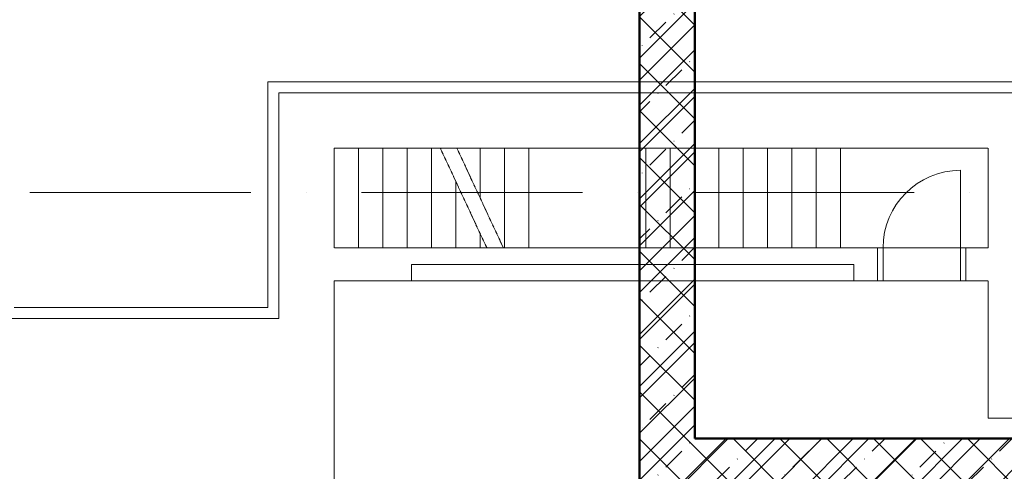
# Model space of a CAD drawing. Header units: millimetres. Extents: x -2694 to 330324, y -17289 to 76899.
# Tile 70 of 142: x 139420 to 148327, y 25969 to 30052. Entities that reach past the tile are written whole.
import ezdxf

# ---------------------------------------------------------------- set-up
doc = ezdxf.new("R2010")
doc.units = ezdxf.units.MM
for name, pattern in [('A_CARA_07', [7, 5, -2]), ('IMPORT-A_CARA_15', [760, 500, -130, 0, -130]), ('Čerchovaná 20mm', [3000, 2000, -500, 0, -500]), ('Čerchovaná 3mm', [500, 300, -100, 0, -100])]:
    doc.linetypes.add(name, pattern=pattern)
for name, color, linetype, lineweight in [('CA_DVERE', 7, 'Continuous', 13), ('CA_DVERE_NEVHRA1', 3, 'Čerchovaná 3mm', 13), ('CA_OSY', 5, 'IMPORT-A_CARA_15', 13), ('CA_PODLAHA25', 7, 'Continuous', 13), ('CA_POHHRA18', 9, 'Continuous', 9), ('CA_POHHRA25', 7, 'Continuous', 13), ('CA_REZY', 1, 'Continuous', 25), ('CA_SRAFY', 9, 'Continuous', 25), ('CA_ZAKLADY25', 7, 'Continuous', 13), ('CA_ZARIZPRED', 8, 'Continuous', 13)]:
    doc.layers.add(name, color=color, linetype=linetype, lineweight=lineweight)
pattern_1 = [(45, (0, 0), (-287.3682, 287.3682), []), (45, (287.37, 0), (-143.6841, 431.0523), [203.2, -101.6, 3.353, -98.247])]

# ---------------------------------------------------------------- blocks, each defined once
blk = doc.blocks.new('11542 TAO základy_rvt-1-BOURÁNÍ STÁVAJÍCÍCH ZÁKLADOVÝCH PRVKŮ')
at = {"layer": 'CA_SRAFY', "lineweight": 13}
h = blk.add_hatch(dxfattribs=at)
h.set_pattern_fill('FP_15', color=253, style=0, pattern_type=2)
h.set_pattern_definition(pattern_1)
h.paths.add_polyline_path([(145288.5, 25065.6), (145528, 25065.6), (145528, 31165.6), (145028, 31165.6), (145028, 25065.6)])
h = blk.add_hatch(dxfattribs=at)
h.set_pattern_fill('FP_15', color=253, style=0, pattern_type=2)
h.set_pattern_definition(pattern_1)
h.paths.add_polyline_path([(145528, 26265.6), (145528, 25765.6), (148978, 25765.6), (148978, 26265.6)])
at = {"layer": 'CA_POHHRA25', "color": 9, "lineweight": 25}
for p, q in [((145028, 31165.6), (145028, 25065.6)), ((145528, 26265.6), (145528, 31165.6)), ((148978, 26265.6), (145528, 26265.6))]:
    blk.add_line(p, q, dxfattribs=at)
at = {"layer": 'CA_REZY', "color": 53, "lineweight": 50}
for p, q in [((145028, 31165.6), (145028, 25065.6)), ((145528, 26265.6), (145528, 31165.6)), ((148978, 26265.6), (145528, 26265.6))]:
    blk.add_line(p, q, dxfattribs=at)
blk = doc.blocks.new('HP_Jednokridle-oboustrana-zaruben1 - 700x1970-2806729-BOURÁNÍ STÁVAJÍCÍCH ZÁKLADOVÝCH PRVKŮ')
at = {"layer": 'CA_DVERE'}
for p, q in [((-420, 150), (-370, 150)), ((-370, -150), (-370, 150)), ((330, -150), (330, 150)), ((330, 150), (380, 150)), ((-420, -150), (-370, -150)), ((-370, -150), (-370, -850)), ((330, -150), (380, -150))]:
    blk.add_line(p, q, dxfattribs=at)
blk.add_arc((-370, -150), 700, 270, 360, dxfattribs=at)
at = {"layer": 'CA_DVERE_NEVHRA1'}
for p, q in [((330, 150), (-370, 150)), ((-370, -150), (330, -150))]:
    blk.add_line(p, q, dxfattribs=at)

msp = doc.modelspace()

# ---------------------------------------------------------------- hatches: boundary and pattern name
at = {"layer": 'CA_POHHRA18'}
h = msp.add_hatch(dxfattribs=at)
h.set_pattern_fill('FP_193', color=90, style=0, pattern_type=2)
h.set_pattern_definition([(45, (0, 0), (-211.99273, 211.99273), []), (135, (0, 0), (-211.99273, -211.99273), [])])
h.paths.add_polyline_path([(145528, 25065.6), (145528, 25765.6), (149478, 25765.6), (149478, 26519.3), (161728, 26519.3), (161728, 30065.6), (161228, 30065.6), (161228, 27019.3), (149478, 27019.3), (149478, 30065.6), (148978, 30065.6), (148978, 26265.6), (145528, 26265.6), (145528, 31165.6), (145028, 31165.6), (145028, 25065.6), (145288.5, 25065.6)])

# ---------------------------------------------------------------- linework, layer by layer
at = {"layer": 'CA_OSY', "linetype": 'Čerchovaná 20mm', "lineweight": 9}
msp.add_line((-1493.6, 28489.9), (299971.9, 28489.9), dxfattribs=at)
at = {"layer": 'CA_PODLAHA25', "color": 240, "linetype": 'A_CARA_07', "lineweight": 9}
for p, q in [((141665, 27449.9), (141665, 29489.9)), ((141665, 29489.9), (148680, 29489.9)), ((148680, 29489.9), (141665, 29489.9)), ((141665, 29489.9), (141665, 27449.9)), ((139370, 27449.9), (141665, 27449.9)), ((141665, 27449.9), (139370, 27449.9))]:
    msp.add_line(p, q, dxfattribs=at)
at = {"layer": 'CA_POHHRA25', "linetype": 'A_CARA_07', "lineweight": 9}
for p, q in [((145028, 31165.6), (145028, 25065.6)), ((145528, 26265.6), (145528, 31165.6)), ((148978, 26265.6), (145528, 26265.6))]:
    msp.add_line(p, q, dxfattribs=at)
at = {"layer": 'CA_POHHRA25', "color": 240, "linetype": 'A_CARA_07', "lineweight": 9}
for p, q in [((142265, 28889.9), (148180, 28889.9)), ((142265, 27989.9), (142265, 28889.9)), ((142265, 27989.9), (142265, 28889.9)), ((143225.2, 28889.9), (142265, 28889.9)), ((142485, 27989.9), (142485, 28889.9)), ((142485, 27989.9), (142485, 28889.9)), ((142705, 27989.9), (142705, 28889.9)), ((142705, 27989.9), (142705, 28889.9)), ((142925, 27989.9), (142925, 28889.9)), ((142925, 27989.9), (142925, 28889.9)), ((143145, 27989.9), (143145, 28889.9)), ((143145, 27989.9), (143145, 28889.9)), ((143225.2, 28889.9), (143644.9, 27989.9)), ((143585, 28889.9), (143375.2, 28889.9)), ((143375.2, 28889.9), (143794.9, 27989.9)), ((143805, 28889.9), (143585, 28889.9)), ((143585, 28439.9), (143585, 28889.9)), ((143585, 28439.9), (143585, 28889.9)), ((144025, 28889.9), (143805, 28889.9)), ((143805, 27989.9), (143805, 28889.9)), ((143805, 27989.9), (143805, 28889.9)), ((145085, 28889.9), (144025, 28889.9)), ((144025, 27989.9), (144025, 28889.9)), ((144025, 27989.9), (144025, 28889.9)), ((145085, 27989.9), (145085, 28889.9)), ((145305, 28889.9), (145085, 28889.9)), ((145085, 27989.9), (145085, 28889.9)), ((145085, 27989.9), (145085, 28889.9)), ((145525, 28889.9), (145305, 28889.9)), ((145305, 27989.9), (145305, 28889.9)), ((145305, 27989.9), (145305, 28889.9)), ((145745, 28889.9), (145525, 28889.9)), ((145525, 27989.9), (145525, 28889.9)), ((145525, 27989.9), (145525, 28889.9)), ((145965, 28889.9), (145745, 28889.9)), ((145745, 27989.9), (145745, 28889.9)), ((145745, 27989.9), (145745, 28889.9)), ((146185, 28889.9), (145965, 28889.9)), ((145965, 27989.9), (145965, 28889.9)), ((145965, 27989.9), (145965, 28889.9)), ((146405, 28889.9), (146185, 28889.9)), ((146185, 27989.9), (146185, 28889.9)), ((146185, 27989.9), (146185, 28889.9)), ((146625, 28889.9), (146405, 28889.9)), ((146405, 27989.9), (146405, 28889.9)), ((146405, 27989.9), (146405, 28889.9)), ((146845, 28889.9), (146625, 28889.9)), ((146625, 27989.9), (146625, 28889.9)), ((146625, 27989.9), (146625, 28889.9)), ((146845, 27989.9), (146845, 28889.9)), ((146845, 27989.9), (146845, 28889.9)), ((148180, 28889.9), (148180, 27989.9)), ((143365, 27989.9), (143365, 28590)), ((143365, 27989.9), (143365, 28590)), ((143585, 27989.9), (143585, 28118.2)), ((143585, 27989.9), (143585, 28118.2)), ((143644.9, 27989.9), (142265, 27989.9)), ((148180, 27989.9), (142265, 27989.9)), ((143805, 27989.9), (143794.9, 27989.9)), ((144025, 27989.9), (143805, 27989.9)), ((145085, 27989.9), (144025, 27989.9)), ((145305, 27989.9), (145085, 27989.9)), ((145525, 27989.9), (145305, 27989.9)), ((145745, 27989.9), (145525, 27989.9)), ((145965, 27989.9), (145745, 27989.9)), ((146185, 27989.9), (145965, 27989.9)), ((146405, 27989.9), (146185, 27989.9)), ((146625, 27989.9), (146405, 27989.9)), ((146845, 27989.9), (146625, 27989.9)), ((147180, 27989.9), (147180, 27689.9)), ((147180, 27989.9), (147180, 27689.9)), ((147980, 27689.9), (147980, 27989.9)), ((147980, 27989.9), (147980, 27689.9)), ((142265, 27349.9), (142265, 27689.9)), ((142265, 27689.9), (148180, 27689.9)), ((148180, 27689.9), (148180, 26449.9)), ((142265, 27349.9), (142265, 25169.9)), ((148180, 26449.9), (150265, 26449.9))]:
    msp.add_line(p, q, dxfattribs=at)
at = {"layer": 'CA_REZY', "color": 240, "linetype": 'A_CARA_07', "lineweight": 9}
for p, q in [((148680, 29389.9), (141765, 29389.9)), ((141765, 29389.9), (141765, 27349.9)), ((142265, 28889.9), (148180, 28889.9)), ((142265, 27989.9), (142265, 28889.9)), ((148180, 28889.9), (148180, 27989.9)), ((148180, 27989.9), (142265, 27989.9)), ((142265, 27349.9), (142265, 27689.9)), ((142265, 27689.9), (148180, 27689.9)), ((148180, 27689.9), (148180, 26449.9)), ((141765, 27349.9), (138970, 27349.9)), ((142265, 25169.9), (142265, 27349.9)), ((148180, 26449.9), (150265, 26449.9))]:
    msp.add_line(p, q, dxfattribs=at)
at = {"layer": 'CA_ZAKLADY25', "color": 240, "linetype": 'A_CARA_07', "lineweight": 9}
for p, q in [((141765, 27349.9), (141765, 29389.9)), ((141765, 29389.9), (148680, 29389.9)), ((138970, 27349.9), (141765, 27349.9))]:
    msp.add_line(p, q, dxfattribs=at)
at = {"layer": 'CA_ZARIZPRED', "color": 240, "linetype": 'A_CARA_07', "lineweight": 9}
for p, q in [((142965, 27689.9), (142965, 27839.9)), ((142965, 27839.9), (146965, 27839.9)), ((146965, 27839.9), (142965, 27839.9)), ((142965, 27839.9), (142965, 27689.9)), ((146965, 27839.9), (146965, 27689.9)), ((146965, 27689.9), (146965, 27839.9)), ((146965, 27689.9), (142965, 27689.9)), ((142965, 27689.9), (146965, 27689.9))]:
    msp.add_line(p, q, dxfattribs=at)

# ---------------------------------------------------------------- block references
at = {"lineweight": 5}
msp.add_blockref('11542 TAO základy_rvt-1-BOURÁNÍ STÁVAJÍCÍCH ZÁKLADOVÝCH PRVKŮ', (0, 0), dxfattribs=at)
at = {"layer": 'CA_DVERE', "rotation": 180}
msp.add_blockref('HP_Jednokridle-oboustrana-zaruben1 - 700x1970-2806729-BOURÁNÍ STÁVAJÍCÍCH ZÁKLADOVÝCH PRVKŮ', (147560, 27839.9), dxfattribs=at)

doc.saveas('drawing.dxf')
